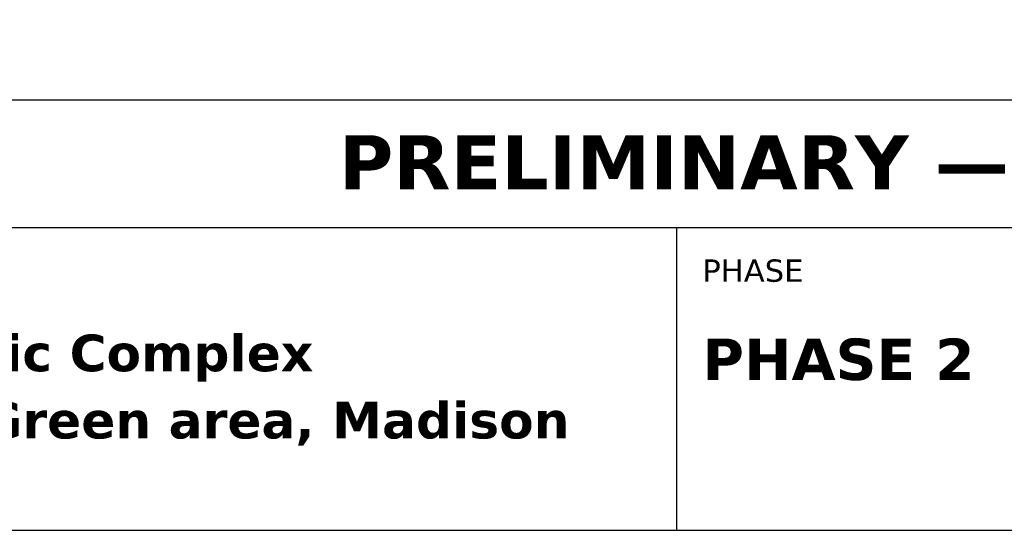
# Model space of a CAD drawing. Header units: inches. Extents: x 0.5 to 16.5, y 0.5 to 10.5.
# Tile 2 of 18: x 3.1 to 6.2, y 0.5 to 2.1. Entities that reach past the tile are written whole.
import ezdxf
from ezdxf.enums import TextEntityAlignment as Align

# ---------------------------------------------------------------- set-up
doc = ezdxf.new("R2010")
doc.units = ezdxf.units.IN
doc.header["$MEASUREMENT"] = 0
doc.layers.add('G-ANNO-TTLB', color=7, linetype='Continuous')
doc.styles.add('KS-BOLD', font='DejaVuSans-Bold.ttf')
doc.styles.add('KS-REG', font='DejaVuSans.ttf')

msp = doc.modelspace()

# ---------------------------------------------------------------- linework, layer by layer
at = {"layer": 'G-ANNO-TTLB'}
for p, q in [((0.5, 1.45), (16.5, 1.45)), ((5.2, 0.5), (5.2, 1.45))]:
    msp.add_line(p, q, dxfattribs=at)
for points in [[(0.5, 0.5), (16.5, 0.5), (16.5, 10.5), (0.5, 10.5)], [(0.5, 1.45), (16.5, 1.45), (16.5, 1.85), (0.5, 1.85)]]:
    msp.add_lwpolyline(points, close=True, dxfattribs=at)

# ---------------------------------------------------------------- texts
at = {"layer": 'G-ANNO-TTLB', "style": 'KS-BOLD'}
msp.add_text('PRELIMINARY — CONCEPTUAL DESIGN — NOT FOR CONSTRUCTION', height=0.17, dxfattribs=at).set_placement((8.5, 1.57), align=Align.CENTER)
at = {"layer": 'G-ANNO-TTLB'}
for s, height, style, p in [('PHASE', 0.07, 'KS-REG', (5.28, 1.28)), ('Hazel Green Regional Athletic Complex', 0.115, 'KS-BOLD', (0.58, 0.9992)), ('PHASE 2', 0.13, 'KS-BOLD', (5.28, 0.9717)), ('Trojan Horse Arena · Hazel Green area, Madison', 0.115, 'KS-BOLD', (0.58, 0.7883))]:
    msp.add_text(s, height=height, dxfattribs=dict(at, style=style)).set_placement(p)

doc.saveas('drawing.dxf')
